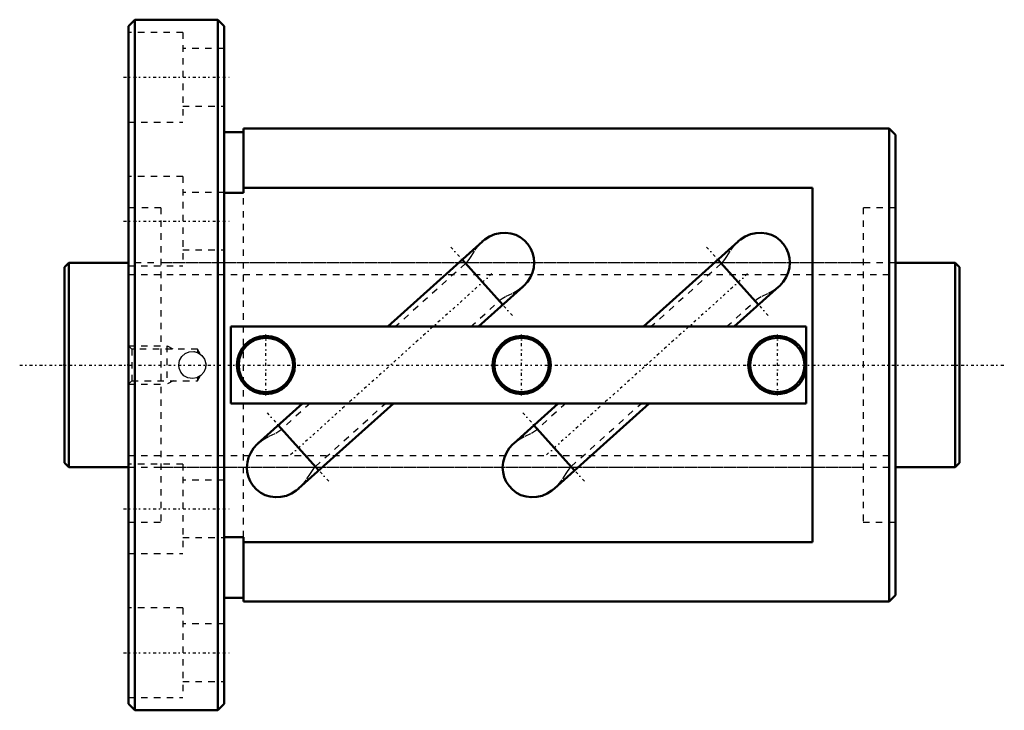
# Model space of a CAD drawing. Header units: millimetres. Extents: x -7 to 147, y -54 to 54.
import ezdxf

# ---------------------------------------------------------------- set-up
doc = ezdxf.new("R2010")
doc.units = ezdxf.units.MM
doc.linetypes.add('Center', pattern=[1.5, 0.45, -0.5, 0.05, -0.5])
doc.linetypes.add('Dashed', pattern=[2, 1, -1])
for name, color, linetype, lineweight in [('2d ConnectionPoints', 7, 'Continuous', 50), ('AM_0', 7, 'Continuous', 50), ('AM_5', 3, 'Continuous', 25), ('AM_7', 7, 'Center', 25), ('AM_9', 6, 'Dashed', 25)]:
    doc.layers.add(name, color=color, linetype=linetype, lineweight=lineweight)

# ---------------------------------------------------------------- blocks, each defined once
blk = doc.blocks.new('1_BIF3210V_7RR_Nut_0_in_BIF3210V_7RRG0_140LC0_000_0')
at = {"layer": 'AM_0'}
for p, q in [((11, 54), (10, 53)), ((24, 54), (11, 54)), ((11, 54), (11, -54)), ((25, 53), (24, 54)), ((24, 54), (24, -54)), ((10, 53), (10, -53)), ((25, 53), (25, -53)), ((28, 37), (28, 26.92)), ((129, 37), (28, 37)), ((130, 36), (129, 37)), ((129, 37), (129, -37)), ((28, 36.4), (25, 36.4)), ((130, 36), (130, -36)), ((117, 27.73), (28, 27.73)), ((117, -27.73), (117, 27.73)), ((28, 26.92), (25, 26.92)), ((65.37, 19.33), (50.56, 6)), ((105.37, 19.33), (90.56, 6)), ((68.56, 9.42), (62.2, 16.48)), ((108.56, 9.42), (102.2, 16.48)), ((64.76, 6), (71.73, 12.27)), ((104.76, 6), (111.73, 12.27)), ((116, 6), (26, 6)), ((26, 6), (26, -6)), ((116, -6), (116, 6)), ((26, -6), (116, -6)), ((37.24, -6), (30.27, -12.27)), ((36.63, -19.33), (51.44, -6)), ((77.24, -6), (70.27, -12.27)), ((76.63, -19.33), (91.44, -6)), ((33.44, -9.42), (39.8, -16.48)), ((73.44, -9.42), (79.8, -16.48)), ((25, -26.92), (28, -26.92)), ((28, -26.92), (28, -37)), ((28, -27.73), (117, -27.73)), ((25, -36.4), (28, -36.4)), ((129, -37), (130, -36)), ((28, -37), (129, -37)), ((10, -53), (11, -54)), ((24, -54), (25, -53)), ((11, -54), (24, -54))]:
    blk.add_line(p, q, dxfattribs=at)
for points in [[(65.34, 19.3), (65.76, 19.65), (66.48, 20.11), (67.29, 20.45), (68.13, 20.64), (69.01, 20.68), (69.81, 20.58), (70.6, 20.33), (71.3, 19.97), (71.94, 19.48), (72.46, 18.92), (72.9, 18.25), (73.21, 17.55), (73.4, 16.78), (73.46, 16.01), (73.39, 15.21), (73.19, 14.45), (72.87, 13.71), (72.42, 13.02), (71.87, 12.4), (71.72, 12.27)], [(105.34, 19.3), (105.76, 19.65), (106.48, 20.11), (107.29, 20.45), (108.13, 20.64), (109.01, 20.68), (109.81, 20.58), (110.6, 20.33), (111.3, 19.97), (111.94, 19.48), (112.46, 18.92), (112.9, 18.25), (113.21, 17.55), (113.4, 16.78), (113.46, 16.01), (113.39, 15.21), (113.19, 14.45), (112.87, 13.71), (112.42, 13.02), (111.87, 12.4), (111.72, 12.27)], [(36.66, -19.3), (36.24, -19.65), (35.52, -20.11), (34.71, -20.45), (33.87, -20.64), (32.99, -20.68), (32.19, -20.58), (31.4, -20.33), (30.7, -19.97), (30.06, -19.48), (29.54, -18.92), (29.1, -18.25), (28.79, -17.55), (28.6, -16.78), (28.54, -16.01), (28.61, -15.21), (28.81, -14.45), (29.13, -13.71), (29.58, -13.02), (30.13, -12.4), (30.28, -12.27)], [(76.66, -19.3), (76.24, -19.65), (75.52, -20.11), (74.71, -20.45), (73.87, -20.64), (72.99, -20.68), (72.19, -20.58), (71.4, -20.33), (70.7, -19.97), (70.06, -19.48), (69.54, -18.92), (69.1, -18.25), (68.79, -17.55), (68.6, -16.78), (68.54, -16.01), (68.61, -15.21), (68.81, -14.45), (69.13, -13.71), (69.58, -13.02), (70.13, -12.4), (70.28, -12.27)]]:
    blk.add_lwpolyline(points, dxfattribs=at)
for centre, radius in [((31.5, 0), 4.55), ((31.5, 0), 4.25), ((71.5, 0), 4.55), ((71.5, 0), 4.25), ((111.5, 0), 4.25)]:
    blk.add_circle(centre, radius, dxfattribs=at)
blk.add_arc((111.5, 0), 4.55, 8.5019, 351.4981, dxfattribs=at)
at = {"layer": 'AM_5', "linetype": 'Dashed'}
for p, q in [((10, 3), (16, 3)), ((17, 2.46), (16, 3)), ((16, 3), (16, -3)), ((10, -3), (16, -3)), ((17, -2.46), (16, -3))]:
    blk.add_line(p, q, dxfattribs=at)
at = {"layer": 'AM_7'}
for p, q in [((9.25, 45), (25.75, 45)), ((9.25, 22.5), (25.75, 22.5)), ((60.44, 18.43), (70.31, 7.47)), ((100.44, 18.43), (110.31, 7.47)), ((66.82, 14.24), (35.18, -14.24)), ((106.82, 14.24), (75.18, -14.24)), ((31.5, -4.78), (31.5, 4.78)), ((71.5, -4.78), (71.5, 4.78)), ((111.5, -4.78), (111.5, 4.78)), ((31.69, -7.47), (41.56, -18.43)), ((71.69, -7.47), (81.56, -18.43)), ((9.25, -22.5), (25.75, -22.5)), ((9.25, -45), (25.75, -45))]:
    blk.add_line(p, q, dxfattribs=at)
at = {"layer": 'AM_9'}
for p, q in [((18.5, 52), (10, 52)), ((18.5, 52), (18.5, 38)), ((25, 49.5), (18.5, 49.5)), ((18.5, 40.5), (25, 40.5)), ((10, 38), (18.5, 38)), ((18.5, 29.5), (10, 29.5)), ((18.5, 29.5), (18.5, 15.5)), ((25, 27), (18.5, 27)), ((28, -26.92), (28, 26.92)), ((15.1, 24.6), (10, 24.6)), ((15.1, 24.6), (15.1, -24.6)), ((130, 24.6), (124.9, 24.6)), ((124.9, 24.6), (124.9, -24.6)), ((18.5, 18), (25, 18)), ((10, 15.5), (18.5, 15.5)), ((124.9, 16), (15.1, 16)), ((62.74, 15.88), (51.77, 6)), ((102.74, 15.88), (91.76, 6)), ((63.56, 6), (68.02, 10.02)), ((103.57, 6), (108.02, 10.01)), ((10.54, 2.46), (10, 3)), ((20.8, 2.46), (10.54, 2.46)), ((10.54, 2.46), (10.54, -2.46)), ((21.21, 1.76), (20.8, 2.46)), ((20.8, 2.46), (20.8, 1.97)), ((17.89, -0.25), (17.88, 0.1)), ((22.22, 0), (22.12, 0.17)), ((22.12, -0.18), (22.22, 0)), ((22.12, -0.17), (22.12, -0.16)), ((22.12, -0.17), (22.12, -0.18)), ((10, -3), (10.54, -2.46)), ((10.54, -2.46), (20.8, -2.46)), ((20.8, -1.97), (20.74, -1.99)), ((20.8, -2.46), (21.21, -1.76)), ((20.8, -1.97), (20.8, -2.46)), ((38.44, -6), (33.98, -10.02)), ((39.26, -15.88), (50.23, -6)), ((78.43, -6), (73.98, -10.01)), ((79.26, -15.88), (90.24, -6)), ((18.5, -15.5), (10, -15.5)), ((15.1, -16), (124.9, -16)), ((18.5, -15.5), (18.5, -29.5)), ((25, -18), (18.5, -18)), ((10, -24.6), (15.1, -24.6)), ((124.9, -24.6), (130, -24.6)), ((18.5, -27), (25, -27)), ((10, -29.5), (18.5, -29.5)), ((18.5, -38), (10, -38)), ((18.5, -38), (18.5, -52)), ((25, -40.5), (18.5, -40.5)), ((18.5, -49.5), (25, -49.5)), ((10, -52), (18.5, -52))]:
    blk.add_line(p, q, dxfattribs=at)
for points in [[(62.75, 15.87), (62.92, 16.04), (63.28, 16.48), (63.59, 16.96), (64.21, 17.95), (64.9, 18.86), (65.34, 19.3)], [(102.75, 15.87), (102.92, 16.04), (103.28, 16.48), (103.59, 16.96), (104.21, 17.95), (104.9, 18.86), (105.34, 19.3)], [(71.72, 12.27), (70.98, 11.69), (69.96, 11.12), (68.96, 10.64), (68.46, 10.36), (68.01, 10.02)], [(111.72, 12.27), (110.98, 11.69), (109.96, 11.12), (108.96, 10.64), (108.46, 10.36), (108.01, 10.02)], [(17.88, 0), (17.99, 0.7), (18.34, 1.32), (18.87, 1.8), (19.53, 2.07), (20.24, 2.11), (20.92, 1.92), (21.5, 1.51), (21.91, 0.93), (22.11, 0.24), (22.07, -0.47), (21.8, -1.12), (21.33, -1.65), (20.71, -2), (20.01, -2.12), (19.31, -2.01), (18.69, -1.67), (18.21, -1.14), (17.93, -0.48), (17.88, 0)], [(20.26, 2.11), (20.31, 2.1), (20.8, 1.97)], [(22.12, 0.18), (22.12, 0.17), (22.12, 0.16), (22.12, 0.13), (22.12, 0.08), (22.12, 0.03), (22.12, -0.04), (22.12, -0.1), (22.12, -0.14), (22.12, -0.17)], [(21.21, -1.75), (21.12, -1.8), (20.8, -1.97)], [(30.28, -12.27), (31.02, -11.69), (32.04, -11.12), (33.04, -10.64), (33.54, -10.36), (33.99, -10.02)], [(70.28, -12.27), (71.02, -11.69), (72.04, -11.12), (73.04, -10.64), (73.54, -10.36), (73.99, -10.02)], [(39.25, -15.87), (39.08, -16.04), (38.72, -16.48), (38.41, -16.96), (37.79, -17.95), (37.1, -18.86), (36.66, -19.3)], [(79.25, -15.87), (79.08, -16.04), (78.72, -16.48), (78.41, -16.96), (77.79, -17.95), (77.1, -18.86), (76.66, -19.3)]]:
    blk.add_lwpolyline(points, dxfattribs=at)
blk = doc.blocks.new('2_BIF3210V_7RR000_Shaft_0_in_BIF3210V_7RRG0_140LC0_000_0')
at = {"layer": 'AM_0'}
for p, q in [((0.7, 16), (0, 15.3)), ((10, 16), (0.7, 16)), ((0.7, 16), (0.7, -16)), ((139.3, 16), (130, 16)), ((140, 15.3), (139.3, 16)), ((139.3, 16), (139.3, -16)), ((0, 15.3), (0, -15.3)), ((140, 15.3), (140, -15.3)), ((0, -15.3), (0.7, -16)), ((139.3, -16), (140, -15.3)), ((0.7, -16), (10, -16)), ((130, -16), (139.3, -16))]:
    blk.add_line(p, q, dxfattribs=at)
at = {"layer": 'AM_5', "linetype": 'Dashed'}
for p, q in [((10, 14.1595), (130, 14.1595)), ((10, -14.1595), (130, -14.1595))]:
    blk.add_line(p, q, dxfattribs=at)
at = {"layer": 'AM_7'}
blk.add_line((-7, 0), (147, 0), dxfattribs=at)
at = {"layer": 'AM_9'}
for p, q in [((130, 16), (10, 16)), ((10, -16), (130, -16))]:
    blk.add_line(p, q, dxfattribs=at)

msp = doc.modelspace()

# ---------------------------------------------------------------- linework, layer by layer
at = {"layer": '2d ConnectionPoints'}
for p in [(0, 0), (10, 0)]:
    msp.add_point(p, dxfattribs=at)

# ---------------------------------------------------------------- block references
for name in ['1_BIF3210V_7RR_Nut_0_in_BIF3210V_7RRG0_140LC0_000_0', '2_BIF3210V_7RR000_Shaft_0_in_BIF3210V_7RRG0_140LC0_000_0']:
    msp.add_blockref(name, (0, 0))

doc.saveas('drawing.dxf')
